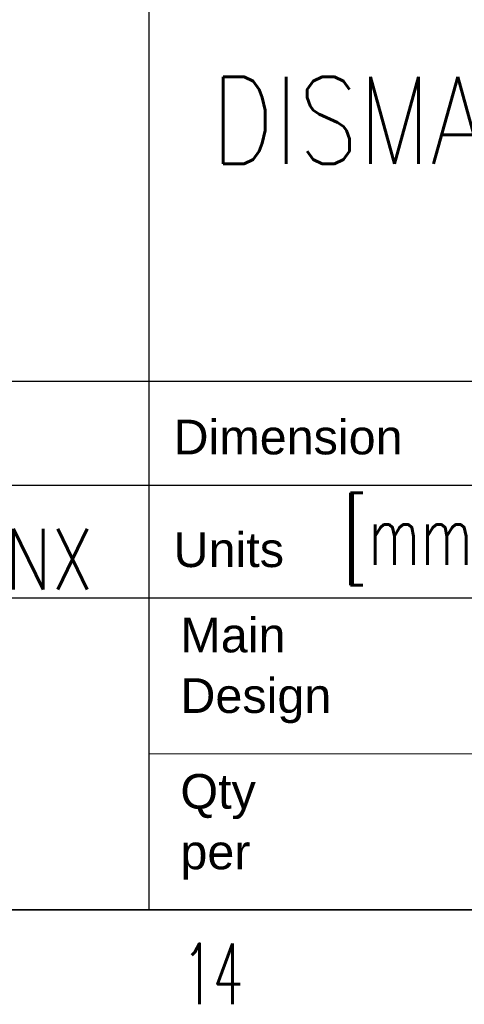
# Model space of a CAD drawing. Header units: millimetres. Extents: x 0 to 841, y -1 to 594.
# Tile 10 of 18: x 685 to 711, y 0 to 56. Entities that reach past the tile are written whole.
import ezdxf

# ---------------------------------------------------------------- set-up
doc = ezdxf.new("R2010")
doc.units = ezdxf.units.MM
doc.layers.add('210', color=7, linetype='Continuous', true_color=0xffffff)
doc.styles.add('Arial', font='Arial')
doc.styles.add('latin_extended', font='simplex.shx')

msp = doc.modelspace()

# ---------------------------------------------------------------- linework, layer by layer
at = {"layer": '210', "color": 7, "linetype": 'Continuous', "lineweight": 25}
for p, q in [((692.7, 5), (692.7, 60)), ((636, 35.5), (836, 35.5)), ((636, 29.5), (836, 29.5)), ((636, 23), (836, 23)), ((5, 5), (836, 5)), ((836, 5), (636, 5))]:
    msp.add_line(p, q, dxfattribs=at)
at = {"layer": '210', "color": 254, "linetype": 'Continuous', "lineweight": 13}
msp.add_line((692.7, 14), (724.995, 14), dxfattribs=at)

# ---------------------------------------------------------------- texts
at = {"layer": '210', "color": 3, "linetype": 'Continuous', "lineweight": 13, "attachment_point": 7, "line_spacing_factor": 0.963855, "style": 'latin_extended'}
for s, insert, char_height in [('\\W0.8088;DISMANTLING DIMENSIONS - CONCEPT', (696.265, 48.041), 5), ('\\W1.0000;', (696.186, 41.479), 3.5), ('\\W0.6718;[mm] [kg]', (703.907, 23.729), 3.5), ('\\W0.8077;NX', (684.408, 23.479), 3.5)]:
    msp.add_mtext(s, dxfattribs=dict(at, insert=insert, char_height=char_height))
at = {"layer": '210', "color": 254, "linetype": 'Continuous', "lineweight": 13, "attachment_point": 7}
for s, insert, char_height, line_spacing_factor, style in [('\\fArial|b0|i0;\\W1.0000;Dimension', (694.106, 31.248), 2, 1.047437, 'Arial'), ('\\fArial|b0|i0;\\W1.0000;Units', (694.106, 24.748), 2, 1.047437, 'Arial'), ('\\fArial|b0|i0;\\W1.0000;Main\\PDesign', (694.5, 15.761), 2, 1.047437, 'Arial'), ('\\fArial|b0|i0;\\W1.0000;Qty\\Pper', (694.5, 6.744), 2, 1.047437, 'Arial'), ('\\W0.5785;14', (694.647, -0.442), 3.5, 0.963855, 'latin_extended')]:
    msp.add_mtext(s, dxfattribs=dict(at, insert=insert, char_height=char_height, line_spacing_factor=line_spacing_factor, style=style))

doc.saveas('drawing.dxf')
